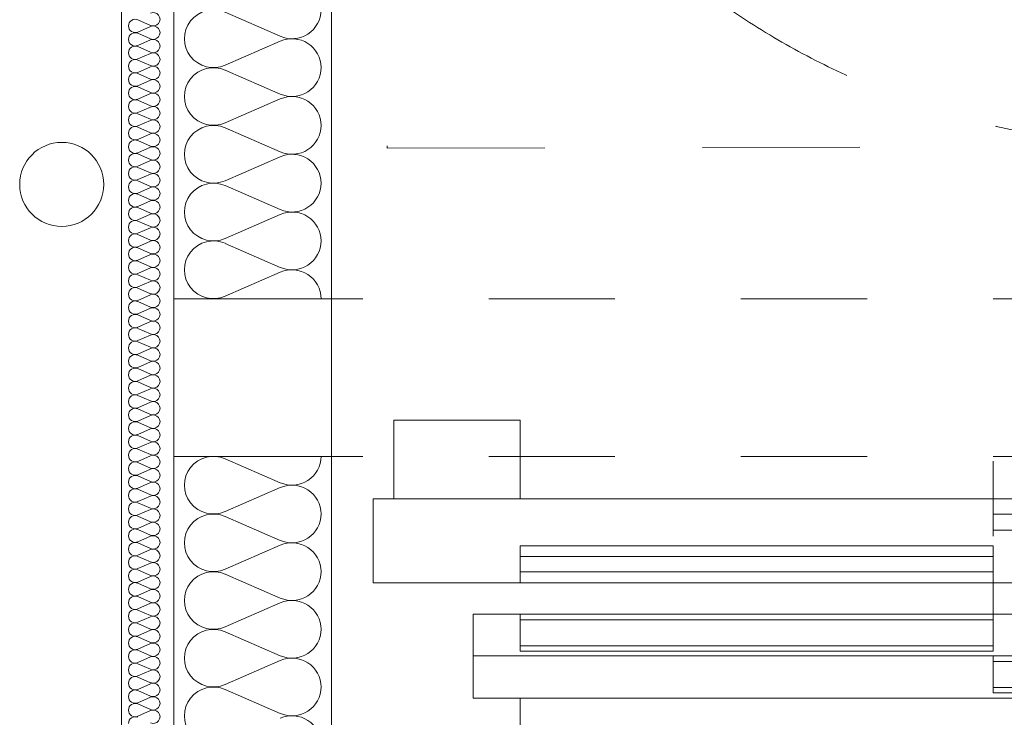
# Model space of a CAD drawing. Header units: millimetres. Extents: x 204754 to 499005, y -178579 to -103222.
# Tile 36 of 178: x 219037 to 219974, y -124536 to -123872. Entities that reach past the tile are written whole.
import ezdxf

# ---------------------------------------------------------------- set-up
doc = ezdxf.new("R2010")
doc.units = ezdxf.units.MM
doc.header["$MEASUREMENT"] = 0
doc.linetypes.add('Dashed', pattern=[300, 150, -150])
doc.linetypes.add('Przerywana', pattern=[240, 120, -120])
doc.layers.get('0').update_dxf_attribs({"color": 252, "lineweight": 5})
for name, color, linetype, lineweight in [('2D - Rysunki i Obrazki_Nr_pióra__47', 252, 'Continuous', 5), ('Nowe_320-W Umeblowanie_Nr_pióra__103', 252, 'Continuous', 5), ('Nowe_320-W Umeblowanie_Nr_pióra__181', 252, 'Continuous', 5), ('Nowe_820-G Rysunki Obrazki_Nr_pióra__1', 252, 'Continuous', 5), ('Nowe_820-G Rysunki Obrazki_Nr_pióra__161', 252, 'Continuous', 5), ('Nowe_820-G Rysunki Obrazki_Nr_pióra__27', 252, 'Continuous', 5), ('Nowe_820-G Rysunki Obrazki_Nr_pióra__84', 252, 'Continuous', 5), ('Nowe_Nowe_220(1)-A Ściany zewnętrzne_Nr_pióra__1', 252, 'Continuous', 5)]:
    doc.layers.add(name, color=color, linetype=linetype, lineweight=lineweight)

# ---------------------------------------------------------------- blocks, each defined once
blk = doc.blocks.new('podkład 20251118')
at = {"layer": '2D - Rysunki i Obrazki_Nr_pióra__47', "color": 252, "linetype": 'Dashed', "lineweight": 5}
for p, q in [((219382.87, -122492.21), (219386.58, -123994.63)), ((219386.58, -123994.63), (220887.02, -123990.93))]:
    blk.add_line(p, q, dxfattribs=at)
blk.add_circle((220135.81, -123242.8), 750.22, dxfattribs=at)
at = {"layer": 'Nowe_320-W Umeblowanie_Nr_pióra__103', "color": 252, "linetype": 'Continuous', "lineweight": 5}
for p, q in [((219232.27, -123865.2), (219284.79, -123888.07)), ((219284.79, -123892.68), (219232.27, -123915.54)), ((219232.27, -123920.16), (219284.79, -123943.02)), ((219284.79, -123947.64), (219232.27, -123970.5)), ((219232.27, -123975.12), (219284.79, -123997.98)), ((219284.79, -124002.6), (219232.27, -124025.46)), ((219232.27, -124030.08), (219284.79, -124052.94)), ((219284.79, -124057.55), (219232.27, -124080.42)), ((219232.27, -124085.03), (219284.79, -124107.9)), ((219284.79, -124112.51), (219232.27, -124135.37)), ((219232.27, -124289.99), (219284.79, -124312.81)), ((219284.79, -124317.42), (219232.27, -124340.24)), ((219232.27, -124344.84), (219284.79, -124367.66)), ((219284.79, -124372.27), (219232.27, -124395.09)), ((219232.27, -124399.7), (219284.79, -124422.51)), ((219284.79, -124427.12), (219232.27, -124449.94)), ((219232.27, -124454.55), (219284.79, -124477.37)), ((219284.79, -124481.97), (219232.27, -124504.79)), ((219232.27, -124509.4), (219284.79, -124532.22))]:
    blk.add_line(p, q, dxfattribs=at)
at = {"layer": 'Nowe_320-W Umeblowanie_Nr_pióra__103', "color": 252, "linetype": 'Continuous', "lineweight": 5, "extrusion": (0, 0, -1)}
for centre, major_axis, ratio, start_param, end_param in [((219221.17, -123890.37), (27.65, 0), 0.993872, 1.158002, 5.125182), ((219295.88, -123862.9), (27.65, 0), 0.993872, 0, 1.98359), ((219295.88, -123917.85), (-27.65, 0), 0.993872, 1.158003, 3.141593), ((219221.17, -123945.33), (27.65, 0), 0.993872, 1.158002, 5.125182), ((219295.88, -123917.85), (27.65, 0), 0.993872, 0, 1.98359), ((219295.88, -123972.81), (-27.65, 0), 0.993872, 1.158003, 3.141593), ((219221.17, -124000.29), (27.65, 0), 0.993872, 1.158002, 5.125182), ((219295.88, -123972.81), (27.65, 0), 0.993872, 0, 1.98359), ((219295.88, -124027.77), (-27.65, 0), 0.993872, 1.158003, 3.141593), ((219221.17, -124055.25), (27.65, 0), 0.993872, 1.158002, 5.125182), ((219295.88, -124027.77), (27.65, 0), 0.993872, 0, 1.98359), ((219295.88, -124082.72), (-27.65, 0), 0.993872, 1.158003, 3.141593), ((219221.17, -124110.2), (27.65, 0), 0.993872, 1.158002, 5.125182), ((219295.88, -124082.73), (27.65, 0), 0.993872, 0, 1.98359), ((219295.88, -124137.68), (-27.65, 0), 0.993872, 1.158003, 3.141593), ((219221.17, -124315.11), (-27.65, 0), 0.991967, 4.299595, 8.266775), ((219295.88, -124287.69), (27.65, 0), 0.991967, 0, 1.98359), ((219295.88, -124342.54), (-27.65, 0), 0.991967, 1.158003, 3.141593), ((219221.17, -124369.97), (-27.65, 0), 0.991967, 4.299595, 8.266775), ((219295.88, -124342.54), (27.65, 0), 0.991967, 0, 1.98359), ((219295.88, -124397.39), (27.65, 0), 0.991967, 4.299596, 6.283185), ((219221.17, -124424.82), (27.65, 0), 0.991967, 1.158002, 5.125182), ((219295.88, -124397.39), (27.65, 0), 0.991967, 0, 1.98359), ((219295.88, -124452.24), (-27.65, 0), 0.991967, 1.158003, 3.141593), ((219221.17, -124479.67), (-27.65, 0), 0.991967, 4.299595, 8.266775), ((219295.88, -124452.24), (27.65, 0), 0.991967, 0, 1.98359), ((219295.88, -124507.1), (-27.65, 0), 0.991967, 1.158003, 3.141593), ((219221.17, -124534.52), (-27.65, 0), 0.991967, 4.299595, 8.266775), ((219295.88, -124507.1), (27.65, 0), 0.991967, 0, 1.98359), ((219295.88, -124561.95), (27.65, 0), 0.991967, 4.299596, 6.283185)]:
    blk.add_ellipse(centre, major_axis=major_axis, ratio=ratio, start_param=start_param, end_param=end_param, dxfattribs=at)
at = {"layer": 'Nowe_320-W Umeblowanie_Nr_pióra__181', "color": 252, "linetype": 'Continuous', "lineweight": 5}
for p, q in [((219161.32, -123877.68), (219149.2, -123872.37)), ((219149.2, -123884.06), (219161.32, -123878.75)), ((219161.32, -123890.44), (219149.2, -123885.13)), ((219149.2, -123896.82), (219161.32, -123891.51)), ((219161.32, -123903.2), (219149.2, -123897.89)), ((219149.2, -123909.58), (219161.32, -123904.27)), ((219161.32, -123915.96), (219149.2, -123910.65)), ((219149.2, -123922.34), (219161.32, -123917.03)), ((219161.32, -123928.72), (219149.2, -123923.42)), ((219149.2, -123935.11), (219161.32, -123929.8)), ((219161.32, -123941.49), (219149.2, -123936.18)), ((219149.2, -123947.87), (219161.32, -123942.56)), ((219161.32, -123954.25), (219149.2, -123948.94)), ((219149.2, -123960.63), (219161.32, -123955.32)), ((219161.32, -123967.01), (219149.2, -123961.7)), ((219149.2, -123973.39), (219161.32, -123968.08)), ((219161.32, -123979.77), (219149.2, -123974.46)), ((219149.2, -123986.15), (219161.32, -123980.85)), ((219161.32, -123992.54), (219149.2, -123987.23)), ((219149.2, -123998.92), (219161.32, -123993.61)), ((219161.32, -124005.3), (219149.2, -123999.99)), ((219149.2, -124011.68), (219161.32, -124006.37)), ((219161.32, -124018.06), (219149.2, -124012.75)), ((219149.2, -124024.44), (219161.32, -124019.13)), ((219161.32, -124030.82), (219149.2, -124025.51)), ((219149.2, -124037.2), (219161.32, -124031.89)), ((219161.32, -124043.58), (219149.2, -124038.27)), ((219149.2, -124049.96), (219161.32, -124044.66)), ((219161.32, -124056.35), (219149.2, -124051.04)), ((219149.2, -124062.73), (219161.32, -124057.42)), ((219161.32, -124069.11), (219149.2, -124063.8)), ((219149.2, -124075.49), (219161.32, -124070.18)), ((219161.32, -124081.87), (219149.2, -124076.56)), ((219149.2, -124088.25), (219161.32, -124082.94)), ((219161.32, -124094.63), (219149.2, -124089.32)), ((219149.2, -124101.01), (219161.32, -124095.7)), ((219161.32, -124107.39), (219149.2, -124102.08)), ((219149.2, -124113.77), (219161.32, -124108.47)), ((219161.32, -124120.16), (219149.2, -124114.85)), ((219149.2, -124126.54), (219161.32, -124121.23)), ((219161.32, -124132.92), (219149.2, -124127.61)), ((219149.2, -124139.3), (219161.32, -124133.99)), ((219161.32, -124145.68), (219149.2, -124140.37)), ((219149.2, -124152.06), (219161.32, -124146.75)), ((219161.32, -124158.44), (219149.2, -124153.13)), ((219149.2, -124164.82), (219161.32, -124159.51)), ((219161.32, -124171.2), (219149.2, -124165.9)), ((219149.2, -124177.59), (219161.32, -124172.28)), ((219161.32, -124183.97), (219149.2, -124178.66)), ((219149.2, -124190.35), (219161.32, -124185.04)), ((219161.32, -124196.73), (219149.2, -124191.42)), ((219149.2, -124203.11), (219161.32, -124197.8)), ((219161.32, -124209.49), (219149.2, -124204.18)), ((219149.2, -124215.87), (219161.32, -124210.56)), ((219161.32, -124222.25), (219149.2, -124216.94)), ((219149.2, -124228.63), (219161.32, -124223.32)), ((219161.32, -124235.01), (219149.2, -124229.71)), ((219149.2, -124241.4), (219161.32, -124236.09)), ((219161.32, -124247.78), (219149.2, -124242.47)), ((219149.2, -124254.16), (219161.32, -124248.85)), ((219161.32, -124260.54), (219149.2, -124255.23)), ((219149.2, -124266.92), (219161.32, -124261.61)), ((219161.32, -124273.3), (219149.2, -124267.99)), ((219149.2, -124279.68), (219161.32, -124274.37)), ((219161.32, -124286.06), (219149.2, -124280.75)), ((219149.2, -124292.44), (219161.32, -124287.14)), ((219161.32, -124298.83), (219149.2, -124293.52)), ((219149.2, -124305.21), (219161.32, -124299.9)), ((219161.32, -124311.59), (219149.2, -124306.28)), ((219149.2, -124317.97), (219161.32, -124312.66)), ((219161.32, -124324.35), (219149.2, -124319.04)), ((219149.2, -124330.73), (219161.32, -124325.42)), ((219161.32, -124337.11), (219149.2, -124331.8)), ((219149.2, -124343.49), (219161.32, -124338.18)), ((219161.32, -124349.87), (219149.2, -124344.56)), ((219149.2, -124356.25), (219161.32, -124350.95)), ((219161.32, -124362.64), (219149.2, -124357.33)), ((219149.2, -124369.02), (219161.32, -124363.71)), ((219161.32, -124375.4), (219149.2, -124370.09)), ((219149.2, -124381.78), (219161.32, -124376.47)), ((219161.32, -124388.16), (219149.2, -124382.85)), ((219149.2, -124394.54), (219161.32, -124389.23)), ((219161.32, -124400.92), (219149.2, -124395.61)), ((219149.2, -124407.3), (219161.32, -124401.99)), ((219161.32, -124413.68), (219149.2, -124408.37)), ((219149.2, -124420.07), (219161.32, -124414.76)), ((219161.32, -124426.45), (219149.2, -124421.14)), ((219149.2, -124432.83), (219161.32, -124427.52)), ((219161.32, -124439.21), (219149.2, -124433.9)), ((219149.2, -124445.59), (219161.32, -124440.28)), ((219161.32, -124451.97), (219149.2, -124446.66)), ((219149.2, -124458.35), (219161.32, -124453.04)), ((219161.32, -124464.73), (219149.2, -124459.42)), ((219149.2, -124471.11), (219161.32, -124465.8)), ((219161.32, -124477.49), (219149.2, -124472.19)), ((219149.2, -124483.88), (219161.32, -124478.57)), ((219161.32, -124490.26), (219149.2, -124484.95)), ((219149.2, -124496.64), (219161.32, -124491.33)), ((219161.32, -124503.02), (219149.2, -124497.71)), ((219149.2, -124509.4), (219161.32, -124504.09)), ((219161.32, -124515.78), (219149.2, -124510.47)), ((219149.2, -124522.16), (219161.32, -124516.85)), ((219161.32, -124528.54), (219149.2, -124523.23)), ((219149.2, -124534.92), (219161.32, -124529.61))]:
    blk.add_line(p, q, dxfattribs=at)
at = {"layer": 'Nowe_320-W Umeblowanie_Nr_pióra__181', "color": 252, "linetype": 'Continuous', "lineweight": 5, "extrusion": (0, 0, -1)}
for centre, major_axis, start_param, end_param in [((219163.88, -123871.83), (-6.38, 0), 1.158002, 5.125182), ((219146.64, -123878.21), (6.38, 0), 3.141593, 5.125182), ((219146.64, -123878.21), (6.38, 0), 1.158004, 3.141593), ((219163.88, -123884.59), (6.38, 0), 4.299595, 8.266775), ((219146.64, -123890.97), (6.38, 0), 3.141593, 5.125182), ((219146.64, -123890.97), (6.38, 0), 1.158004, 3.141593), ((219146.64, -123903.74), (6.38, 0), 3.141593, 5.125182), ((219163.88, -123897.36), (6.38, 0), 4.299595, 8.266775), ((219146.64, -123903.74), (6.38, 0), 1.158004, 3.141593), ((219163.88, -123910.12), (-6.38, 0), 1.158002, 5.125182), ((219146.64, -123916.5), (6.38, 0), 3.141593, 5.125182), ((219146.64, -123916.5), (6.38, 0), 1.158004, 3.141593), ((219146.64, -123929.26), (6.38, 0), 3.141593, 5.125182), ((219163.88, -123922.88), (6.38, 0), 4.299595, 8.266775), ((219146.64, -123929.26), (6.38, 0), 1.158004, 3.141593), ((219163.88, -123935.64), (6.38, 0), 4.299595, 8.266775), ((219146.64, -123942.02), (6.38, 0), 3.141593, 5.125182), ((219146.64, -123942.02), (6.38, 0), 1.158004, 3.141593), ((219163.88, -123948.4), (-6.38, 0), 1.158002, 5.125182), ((219146.64, -123954.78), (6.38, 0), 3.141593, 5.125182), ((219146.64, -123954.78), (6.38, 0), 1.158004, 3.141593), ((219146.64, -123967.55), (6.38, 0), 3.141593, 5.125182), ((219163.88, -123961.17), (6.38, 0), 4.299595, 8.266775), ((219146.64, -123967.55), (6.38, 0), 1.158004, 3.141593), ((219163.88, -123973.93), (6.38, 0), 4.299595, 8.266775), ((219146.64, -123980.31), (6.38, 0), 3.141593, 5.125182), ((219146.64, -123980.31), (6.38, 0), 1.158004, 3.141593), ((219163.88, -123986.69), (-6.38, 0), 1.158002, 5.125182), ((219146.64, -123993.07), (6.38, 0), 3.141593, 5.125182), ((219146.64, -123993.07), (6.38, 0), 1.158004, 3.141593), ((219146.64, -124005.83), (6.38, 0), 3.141593, 5.125182), ((219163.88, -123999.45), (6.38, 0), 4.299595, 8.266775), ((219146.64, -124005.83), (6.38, 0), 1.158004, 3.141593), ((219163.88, -124012.21), (6.38, 0), 4.299595, 8.266775), ((219146.64, -124018.6), (6.38, 0), 3.141593, 5.125182), ((219146.64, -124018.6), (6.38, 0), 1.158004, 3.141593), ((219163.88, -124024.98), (-6.38, 0), 1.158002, 5.125182), ((219146.64, -124031.36), (6.38, 0), 3.141593, 5.125182), ((219146.64, -124031.36), (6.38, 0), 1.158004, 3.141593), ((219146.64, -124044.12), (6.38, 0), 3.141593, 5.125182), ((219163.88, -124037.74), (6.38, 0), 4.299595, 8.266775), ((219146.64, -124044.12), (6.38, 0), 1.158004, 3.141593), ((219163.88, -124050.5), (6.38, 0), 4.299595, 8.266775), ((219146.64, -124056.88), (6.38, 0), 3.141593, 5.125182), ((219163.88, -124063.26), (-6.38, 0), 1.158002, 5.125182), ((219146.64, -124056.88), (6.38, 0), 1.158004, 3.141593), ((219146.64, -124069.64), (6.38, 0), 3.141593, 5.125182), ((219146.64, -124069.64), (6.38, 0), 1.158004, 3.141593), ((219163.88, -124076.02), (6.38, 0), 4.299595, 8.266775), ((219146.64, -124082.41), (6.38, 0), 3.141593, 5.125182), ((219146.64, -124082.41), (6.38, 0), 1.158004, 3.141593), ((219163.88, -124088.79), (6.38, 0), 4.299595, 8.266775), ((219146.64, -124095.17), (6.38, 0), 3.141593, 5.125182), ((219146.64, -124095.17), (6.38, 0), 1.158004, 3.141593), ((219146.64, -124107.93), (6.38, 0), 3.141593, 5.125182), ((219163.88, -124101.55), (-6.38, 0), 1.158002, 5.125182), ((219146.64, -124107.93), (6.38, 0), 1.158004, 3.141593), ((219163.88, -124114.31), (6.38, 0), 4.299595, 8.266775), ((219146.64, -124120.69), (6.38, 0), 3.141593, 5.125182), ((219146.64, -124120.69), (6.38, 0), 1.158004, 3.141593), ((219163.88, -124127.07), (6.38, 0), 4.299595, 8.266775), ((219146.64, -124133.45), (6.38, 0), 3.141593, 5.125182), ((219146.64, -124133.45), (6.38, 0), 1.158004, 3.141593), ((219146.64, -124146.22), (6.38, 0), 3.141593, 5.125182), ((219163.88, -124139.84), (-6.38, 0), 1.158002, 5.125182), ((219146.64, -124146.22), (6.38, 0), 1.158004, 3.141593), ((219163.88, -124152.6), (6.38, 0), 4.299595, 8.266775), ((219146.64, -124158.98), (6.38, 0), 3.141593, 5.125182), ((219146.64, -124158.98), (6.38, 0), 1.158004, 3.141593), ((219163.88, -124165.36), (6.38, 0), 4.299595, 8.266775), ((219146.64, -124171.74), (6.38, 0), 3.141593, 5.125182), ((219146.64, -124171.74), (6.38, 0), 1.158004, 3.141593), ((219146.64, -124184.5), (6.38, 0), 3.141593, 5.125182), ((219163.88, -124178.12), (-6.38, 0), 1.158002, 5.125182), ((219146.64, -124184.5), (6.38, 0), 1.158004, 3.141593), ((219163.88, -124190.88), (6.38, 0), 4.299595, 8.266775), ((219146.64, -124197.26), (6.38, 0), 3.141593, 5.125182), ((219163.88, -124203.65), (6.38, 0), 4.299595, 8.266775), ((219146.64, -124197.26), (6.38, 0), 1.158004, 3.141593), ((219146.64, -124210.03), (6.38, 0), 3.141593, 5.125182), ((219146.64, -124210.03), (6.38, 0), 1.158004, 3.141593), ((219163.88, -124216.41), (-6.38, 0), 1.158002, 5.125182), ((219146.64, -124222.79), (6.38, 0), 3.141593, 5.125182), ((219146.64, -124222.79), (6.38, 0), 1.158004, 3.141593), ((219163.88, -124229.17), (6.38, 0), 4.299595, 8.266775), ((219146.64, -124235.55), (6.38, 0), 3.141593, 5.125182), ((219146.64, -124235.55), (6.38, 0), 1.158004, 3.141593), ((219146.64, -124248.31), (6.38, 0), 3.141593, 5.125182), ((219163.88, -124241.93), (6.38, 0), 4.299595, 8.266775), ((219146.64, -124248.31), (6.38, 0), 1.158004, 3.141593), ((219163.88, -124254.69), (-6.38, 0), 1.158002, 5.125182), ((219146.64, -124261.07), (6.38, 0), 3.141593, 5.125182), ((219146.64, -124261.08), (6.38, 0), 1.158004, 3.141593), ((219163.88, -124267.46), (6.38, 0), 4.299595, 8.266775), ((219146.64, -124273.84), (6.38, 0), 3.141593, 5.125182), ((219146.64, -124273.84), (6.38, 0), 1.158004, 3.141593), ((219146.64, -124286.6), (6.38, 0), 3.141593, 5.125182), ((219163.88, -124280.22), (-6.38, 0), 1.158002, 5.125182), ((219146.64, -124286.6), (6.38, 0), 1.158004, 3.141593), ((219163.88, -124292.98), (-6.38, 0), 1.158002, 5.125182), ((219146.64, -124299.36), (6.38, 0), 3.141593, 5.125182), ((219146.64, -124299.36), (6.38, 0), 1.158004, 3.141593), ((219163.88, -124305.74), (6.38, 0), 4.299595, 8.266775), ((219146.64, -124312.12), (6.38, 0), 3.141593, 5.125182), ((219146.64, -124312.12), (6.38, 0), 1.158004, 3.141593), ((219146.64, -124324.89), (6.38, 0), 3.141593, 5.125182), ((219163.88, -124318.5), (-6.38, 0), 1.158002, 5.125182), ((219146.64, -124324.89), (6.38, 0), 1.158004, 3.141593), ((219163.88, -124331.27), (-6.38, 0), 1.158002, 5.125182), ((219146.64, -124337.65), (6.38, 0), 3.141593, 5.125182), ((219163.88, -124344.03), (6.38, 0), 4.299595, 8.266775), ((219146.64, -124337.65), (6.38, 0), 1.158004, 3.141593), ((219146.64, -124350.41), (6.38, 0), 3.141593, 5.125182), ((219146.64, -124350.41), (6.38, 0), 1.158004, 3.141593), ((219163.88, -124356.79), (-6.38, 0), 1.158002, 5.125182), ((219146.64, -124363.17), (6.38, 0), 3.141593, 5.125182), ((219146.64, -124363.17), (6.38, 0), 1.158004, 3.141593), ((219163.88, -124369.55), (-6.38, 0), 1.158002, 5.125182), ((219146.64, -124375.93), (6.38, 0), 3.141593, 5.125182), ((219146.64, -124375.93), (6.38, 0), 1.158004, 3.141593), ((219146.64, -124388.7), (6.38, 0), 3.141593, 5.125182), ((219163.88, -124382.31), (6.38, 0), 4.299595, 8.266775), ((219146.64, -124388.7), (6.38, 0), 1.158004, 3.141593), ((219163.88, -124395.08), (-6.38, 0), 1.158002, 5.125182), ((219146.64, -124401.46), (6.38, 0), 3.141593, 5.125182), ((219146.64, -124401.46), (6.38, 0), 1.158004, 3.141593), ((219163.88, -124407.84), (-6.38, 0), 1.158002, 5.125182), ((219146.64, -124414.22), (6.38, 0), 3.141593, 5.125182), ((219146.64, -124414.22), (6.38, 0), 1.158004, 3.141593), ((219146.64, -124426.98), (6.38, 0), 3.141593, 5.125182), ((219163.88, -124420.6), (6.38, 0), 4.299595, 8.266775), ((219146.64, -124426.98), (-6.38, 0), 4.299596, 6.283185), ((219163.88, -124433.36), (-6.38, 0), 1.158002, 5.125182), ((219146.64, -124439.74), (6.38, 0), 3.141593, 5.125182), ((219146.64, -124439.74), (6.38, 0), 1.158004, 3.141593), ((219163.88, -124446.13), (-6.38, 0), 1.158002, 5.125182), ((219146.64, -124452.51), (6.38, 0), 3.141593, 5.125182), ((219146.64, -124452.51), (6.38, 0), 1.158004, 3.141593), ((219146.64, -124465.27), (6.38, 0), 3.141593, 5.125182), ((219163.88, -124458.89), (6.38, 0), 4.299595, 8.266775), ((219146.64, -124465.27), (6.38, 0), 1.158004, 3.141593), ((219163.88, -124471.65), (-6.38, 0), 1.158002, 5.125182), ((219146.64, -124478.03), (6.38, 0), 3.141593, 5.125182), ((219146.64, -124478.03), (6.38, 0), 1.158004, 3.141593), ((219163.88, -124484.41), (-6.38, 0), 1.158002, 5.125182), ((219146.64, -124490.79), (6.38, 0), 3.141593, 5.125182), ((219146.64, -124490.79), (6.38, 0), 1.158004, 3.141593), ((219146.64, -124503.55), (6.38, 0), 3.141593, 5.125182), ((219163.88, -124497.17), (6.38, 0), 4.299595, 8.266775), ((219146.64, -124503.55), (6.38, 0), 1.158004, 3.141593), ((219163.88, -124509.94), (-6.38, 0), 1.158002, 5.125182), ((219146.64, -124516.32), (6.38, 0), 3.141593, 5.125182), ((219163.88, -124522.7), (-6.38, 0), 1.158002, 5.125182), ((219146.64, -124516.32), (6.38, 0), 1.158004, 3.141593), ((219146.64, -124529.08), (6.38, 0), 3.141593, 5.125182), ((219146.64, -124529.08), (6.38, 0), 1.158004, 3.141593), ((219163.88, -124535.46), (6.38, 0), 4.299595, 8.266775), ((219146.64, -124541.84), (6.38, 0), 3.141593, 5.125182)]:
    blk.add_ellipse(centre, major_axis=major_axis, ratio=0.99989, start_param=start_param, end_param=end_param, dxfattribs=at)
at = {"layer": 'Nowe_820-G Rysunki Obrazki_Nr_pióra__1', "color": 252, "linetype": 'Continuous', "lineweight": 5}
for p, q in [((219183.58, -122284), (219183.58, -124137.68)), ((219333.53, -122434), (219333.53, -126218.44)), ((219183.58, -124137.68), (219183.58, -124287.69)), ((219333.53, -124137.68), (219183.58, -124137.68)), ((219333.53, -124287.69), (219333.53, -124137.68)), ((219183.58, -124287.69), (219183.58, -126218.44)), ((219183.58, -124287.69), (219333.53, -124287.69))]:
    blk.add_line(p, q, dxfattribs=at)
at = {"layer": 'Nowe_820-G Rysunki Obrazki_Nr_pióra__161', "color": 252, "linetype": 'Continuous', "lineweight": 5}
for p, q in [((219393, -124327.98), (219393, -124253.15)), ((219393, -124253.15), (219513.24, -124253.15)), ((219513.24, -124253.15), (219513.24, -124327.98)), ((219963.47, -124363.79), (219963.47, -124292.16)), ((220902.31, -124327.98), (219373.18, -124327.98)), ((219373.18, -124327.98), (219373.18, -124407.92)), ((219373.18, -124407.92), (219373.18, -124327.98)), ((219513.24, -124327.98), (219393, -124327.98)), ((219963.47, -124342.69), (220413.7, -124342.69)), ((219963.47, -124358.04), (220413.7, -124358.04)), ((219513.24, -124407.92), (219513.24, -124372.75)), ((219513.24, -124372.75), (219963.47, -124372.75)), ((219963.47, -124372.75), (219963.47, -124407.92)), ((219513.24, -124382.98), (219963.47, -124382.98)), ((219513.24, -124397.69), (219963.47, -124397.69)), ((219963.47, -124448.21), (219963.47, -124399.61)), ((219373.18, -124407.92), (220902.31, -124407.92)), ((219963.47, -124407.92), (219513.24, -124407.92)), ((220901.03, -124437.98), (219468.47, -124437.98)), ((219468.47, -124437.98), (219468.47, -124517.92)), ((219513.24, -124473.15), (219513.24, -124437.98)), ((219513.24, -124437.98), (219963.47, -124437.98)), ((219963.47, -124437.98), (219963.47, -124473.15)), ((219513.24, -124443.1), (219963.47, -124443.1)), ((219513.24, -124468.04), (219963.47, -124468.04)), ((219468.47, -124477.63), (220901.03, -124477.63)), ((219963.47, -124473.15), (219513.24, -124473.15)), ((219963.47, -124512.8), (219963.47, -124477.63)), ((219963.47, -124477.63), (220413.7, -124477.63)), ((219963.47, -124482.75), (220413.7, -124482.75)), ((219963.47, -124507.69), (220413.7, -124507.69)), ((220413.7, -124512.8), (219963.47, -124512.8)), ((219468.47, -124517.92), (220901.03, -124517.92)), ((219513.24, -124553.1), (219513.24, -124517.92))]:
    blk.add_line(p, q, dxfattribs=at)
at = {"layer": 'Nowe_820-G Rysunki Obrazki_Nr_pióra__27', "color": 252, "linetype": 'Continuous', "lineweight": 5}
blk.add_line((219133.58, -122234), (219133.58, -126100.42), dxfattribs=at)
at = {"layer": 'Nowe_820-G Rysunki Obrazki_Nr_pióra__84', "color": 252, "linetype": 'Continuous', "lineweight": 5}
blk.add_circle((219076.69, -124028.97), 40, dxfattribs=at)
at = {"layer": 'Nowe_Nowe_220(1)-A Ściany zewnętrzne_Nr_pióra__1', "color": 252, "linetype": 'Przerywana', "lineweight": 5}
for p, q in [((220563.35, -124137.68), (219333.53, -124137.68)), ((220563.35, -124287.69), (219333.53, -124287.69))]:
    blk.add_line(p, q, dxfattribs=at)

msp = doc.modelspace()

# ---------------------------------------------------------------- block references
msp.add_blockref('podkład 20251118', (0, 0))

doc.saveas('drawing.dxf')
